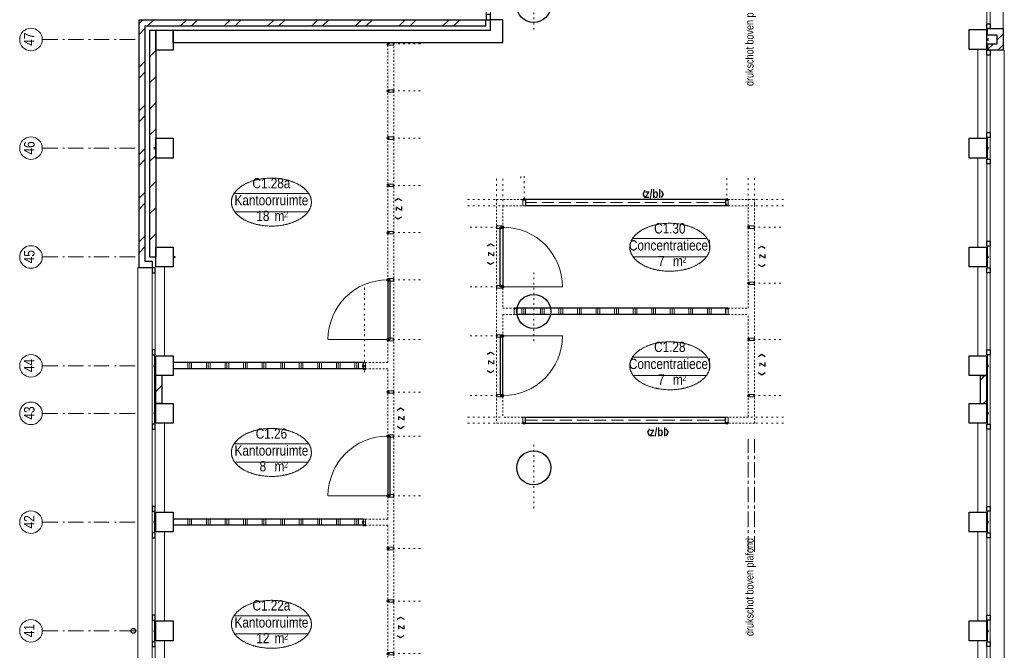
# Model space of a CAD drawing. Header units: millimetres. Extents: x 293454 to 524618, y 211738 to 307297.
# Tile 56 of 152: x 443206 to 459128, y 277709 to 287914. Entities that reach past the tile are written whole.
import ezdxf
from ezdxf.enums import TextEntityAlignment as Align

# ---------------------------------------------------------------- set-up
doc = ezdxf.new("R2010")
doc.units = ezdxf.units.MM
doc.header["$LTSCALE"] = 400
doc.header["$PDMODE"] = 3
doc.header["$PDSIZE"] = 15
for name, pattern in [('STYLE_02', [0.694427, 0.486069, -0.208359]), ('STYLE_05', [0.208282, 0.069427, -0.138855]), ('STYLE_06', [1.041641, 0.625, -0.208282, 0.069427, -0.138931]), ('STYLE_19', [1, 0.625, -0.125, 0.125, -0.125]), ('STYLE_21', [0.138889, 0.069444, -0.069444])]:
    doc.linetypes.add(name, pattern=pattern)
for name, color, linetype, lineweight in [('Binnenkozijnen', 140, 'Continuous', 15), ('Buitenkozijnen', 140, 'Continuous', 15), ('Interieur-deur', 43, 'Continuous', 9), ('Interieur-scheidingswand-horizontaal', 5, 'Continuous', 25), ('Interieur-systeemwand glas', 140, 'STYLE_21', 15), ('Kozijnmerken', 43, 'Continuous', 9), ('Lijn-stramien', 5, 'STYLE_06', 9), ('mat-baksteen', 5, 'Continuous', 25), ('mat-beton (ihwg)', 5, 'Continuous', 25), ('mat-kalkzandsteen', 5, 'Continuous', 25), ('None', 7, 'Continuous', 9), ('Ruimtenummers', 5, 'Continuous', 25), ('Tekst', 140, 'Continuous', 15), ('~None', 5, 'Continuous', 9)]:
    doc.layers.add(name, color=color, linetype=linetype, lineweight=lineweight)
doc.styles.add('Abadi MT Condensed Light', font='txt', dxfattribs={"height": 176.388889})
doc.styles.add('Arial Narrow', font='ARIALN.TTF', dxfattribs={"height": 222.25})
doc.styles.add('Arial Narrow (bold)', font='ARIALNB.TTF', dxfattribs={"height": 172.861111})
doc.styles.get("Standard").update_dxf_attribs({"font": 'arial.ttf'})

# ---------------------------------------------------------------- blocks, each defined once
blk = doc.blocks.new('*X226')
at = {"layer": 'None', "lineweight": 9}
for p, q in [((-15900, 24690), (-15900, 24790)), ((-15870, 24690), (-15870, 24790)), ((-15840, 24690), (-15840, 24790)), ((-15600, 24690), (-15600, 24790)), ((-15570, 24690), (-15570, 24790)), ((-15540, 24690), (-15540, 24790)), ((-15300, 24690), (-15300, 24790)), ((-15270, 24690), (-15270, 24790)), ((-15240, 24690), (-15240, 24790)), ((-15000, 24690), (-15000, 24790)), ((-14970, 24690), (-14970, 24790)), ((-14940, 24690), (-14940, 24790)), ((-14700, 24690), (-14700, 24790)), ((-14670, 24690), (-14670, 24790)), ((-14640, 24690), (-14640, 24790)), ((-14400, 24690), (-14400, 24790)), ((-14370, 24690), (-14370, 24790)), ((-14340, 24690), (-14340, 24790)), ((-14100, 24690), (-14100, 24790)), ((-14070, 24690), (-14070, 24790)), ((-14040, 24690), (-14040, 24790)), ((-13800, 24690), (-13800, 24790)), ((-13770, 24690), (-13770, 24790)), ((-13740, 24690), (-13740, 24790)), ((-13500, 24690), (-13500, 24790)), ((-13470, 24690), (-13470, 24790)), ((-13440, 24690), (-13440, 24790)), ((-13200, 24690), (-13200, 24790)), ((-13170, 24690), (-13170, 24790)), ((-13140, 24690), (-13140, 24790))]:
    blk.add_line(p, q, dxfattribs=at)
blk = doc.blocks.new('*X229')
at = {"layer": 'None', "lineweight": 9}
for p, q in [((-15900, 27220), (-15900, 27320)), ((-15870, 27220), (-15870, 27320)), ((-15840, 27220), (-15840, 27320)), ((-15600, 27220), (-15600, 27320)), ((-15570, 27220), (-15570, 27320)), ((-15540, 27220), (-15540, 27320)), ((-15300, 27220), (-15300, 27320)), ((-15270, 27220), (-15270, 27320)), ((-15240, 27220), (-15240, 27320)), ((-15000, 27220), (-15000, 27320)), ((-14970, 27220), (-14970, 27320)), ((-14940, 27220), (-14940, 27320)), ((-14700, 27220), (-14700, 27320)), ((-14670, 27220), (-14670, 27320)), ((-14640, 27220), (-14640, 27320)), ((-14400, 27220), (-14400, 27320)), ((-14370, 27220), (-14370, 27320)), ((-14340, 27220), (-14340, 27320)), ((-14100, 27220), (-14100, 27320)), ((-14070, 27220), (-14070, 27320)), ((-14040, 27220), (-14040, 27320)), ((-13800, 27220), (-13800, 27320)), ((-13770, 27220), (-13770, 27320)), ((-13740, 27220), (-13740, 27320)), ((-13500, 27220), (-13500, 27320)), ((-13470, 27220), (-13470, 27320)), ((-13440, 27220), (-13440, 27320)), ((-13200, 27220), (-13200, 27320)), ((-13170, 27220), (-13170, 27320)), ((-13140, 27220), (-13140, 27320))]:
    blk.add_line(p, q, dxfattribs=at)
blk = doc.blocks.new('Kolom O 550')
at = {"layer": 'mat-beton (ihwg)', "lineweight": 25}
blk.add_circle((0, 0), 275, dxfattribs=at)
blk = doc.blocks.new('*X857')
at = {"layer": 'None', "lineweight": 9}
for p, q in [((-2819, 32536), (-2719, 32636)), ((-2761, 32418), (-2719, 32460))]:
    blk.add_line(p, q, dxfattribs=at)
blk = doc.blocks.new('*X858')
at = {"layer": 'None', "lineweight": 9}
for p, q in [((-2969, 32386), (-2880, 32475)), ((-2804, 32375), (-2761, 32418))]:
    blk.add_line(p, q, dxfattribs=at)
blk = doc.blocks.new('*X859')
at = {"layer": 'None', "lineweight": 9}
for p, q in [((-3089, 27034), (-3013, 27110)), ((-3038, 26660), (-2989, 26710))]:
    blk.add_line(p, q, dxfattribs=at)
blk = doc.blocks.new('*X860')
at = {"layer": 'None', "lineweight": 9}
for p, q in [((-16658, 32839), (-16627, 32870)), ((-16551, 32770), (-16451, 32870)), ((-16020, 32770), (-15920, 32870)), ((-15844, 32770), (-15744, 32870)), ((-15313, 32770), (-15213, 32870)), ((-15137, 32770), (-15037, 32870)), ((-14606, 32770), (-14506, 32870)), ((-14430, 32770), (-14330, 32870)), ((-13899, 32770), (-13799, 32870)), ((-13723, 32770), (-13623, 32870)), ((-13192, 32770), (-13092, 32870)), ((-13016, 32770), (-12916, 32870)), ((-12485, 32770), (-12385, 32870)), ((-12308, 32770), (-12208, 32870)), ((-11778, 32770), (-11678, 32870)), ((-11601, 32770), (-11501, 32870))]:
    blk.add_line(p, q, dxfattribs=at)
blk = doc.blocks.new('Gevelpui best 1410 (2D)')
at = {"layer": 'Buitenkozijnen', "lineweight": 15}
for p, q in [((-260, 0), (-260, -1410)), ((-260, 0), (-210, 0)), ((-210, 0), (-210, -1410)), ((-260, -1410), (-210, -1410))]:
    blk.add_line(p, q, dxfattribs=at)
at = {"layer": 'Buitenkozijnen', "color": 92, "lineweight": 25}
for points in [[(-260, 0), (-210, 0), (-210, -80), (-260, -80)], [(-260, -1330), (-210, -1330), (-210, -1410), (-260, -1410)]]:
    blk.add_lwpolyline(points, close=True, dxfattribs=at)
at = {"layer": 'None', "color": 43, "linetype": 'Continuous', "lineweight": 9}
blk.add_line((-410, 15), (-410, -1425), dxfattribs=at)
blk = doc.blocks.new('*X892')
at = {"layer": 'None', "lineweight": 9}
blk.add_line((-16419, 26856), (-16319, 26956), dxfattribs=at)
blk = doc.blocks.new('*U163')
at = {"layer": 'Buitenkozijnen', "lineweight": 15}
for p, q in [((-10, 0), (-10, -1960)), ((-10, 0), (40, 0)), ((40, 0), (40, -1960)), ((-10, -1960), (40, -1960))]:
    blk.add_line(p, q, dxfattribs=at)
blk = doc.blocks.new('Gevelpui best 1960')
at = {"layer": 'Buitenkozijnen', "color": 43, "lineweight": 9}
blk.add_line((250, 0), (250, -1960), dxfattribs=at)
at = {"layer": 'Buitenkozijnen', "color": 92, "lineweight": 25}
for points in [[(-10, 0), (40, 0), (40, -80), (-10, -80)], [(-10, -1880), (40, -1880), (40, -1960), (-10, -1960)]]:
    blk.add_lwpolyline(points, close=True, dxfattribs=at)
at = {"layer": 'Buitenkozijnen'}
blk.add_blockref('*U163', (0, 0), dxfattribs=at)
blk = doc.blocks.new('*X925')
at = {"layer": 'None', "lineweight": 9}
for p, q in [((-16689, 32809), (-16658, 32839)), ((-16689, 32632), (-16589, 32732)), ((-16689, 32101), (-16589, 32201)), ((-16689, 31925), (-16589, 32025)), ((-16689, 31394), (-16589, 31494)), ((-16689, 31218), (-16589, 31318)), ((-16689, 30687), (-16589, 30787)), ((-16689, 30511), (-16589, 30611)), ((-16689, 29980), (-16589, 30080)), ((-16689, 29804), (-16589, 29904)), ((-16689, 29273), (-16589, 29373)), ((-16689, 29097), (-16589, 29197))]:
    blk.add_line(p, q, dxfattribs=at)
blk = doc.blocks.new('*X926')
at = {"layer": 'None', "lineweight": 9}
for p, q in [((-16519, 32696), (-16515, 32700)), ((-16519, 32271), (-16419, 32371)), ((-16519, 31847), (-16419, 31947)), ((-16519, 31423), (-16419, 31523)), ((-16519, 30999), (-16419, 31099)), ((-16519, 30574), (-16419, 30674)), ((-16519, 30150), (-16419, 30250)), ((-16519, 29726), (-16419, 29826)), ((-16519, 29302), (-16419, 29402))]:
    blk.add_line(p, q, dxfattribs=at)
blk = doc.blocks.new('*U927')
at = {"layer": 'Buitenkozijnen', "lineweight": 15}
for p, q in [((-11079, 34700), (-11009, 34700)), ((-11079, 32870), (-11079, 34700)), ((-11009, 32870), (-11009, 34700)), ((-11079, 32870), (-11009, 32870))]:
    blk.add_line(p, q, dxfattribs=at)
blk = doc.blocks.new('*U928')
at = {"layer": 'Buitenkozijnen', "color": 92, "lineweight": 25}
for points in [[(-11009, 34700), (-11079, 34700), (-11079, 34617), (-11009, 34617)], [(-11009, 32953), (-11079, 32953), (-11079, 32870), (-11009, 32870)]]:
    blk.add_lwpolyline(points, close=True, dxfattribs=at)
at = {"layer": 'Buitenkozijnen'}
blk.add_blockref('*U927', (0, 0), dxfattribs=at)
blk = doc.blocks.new('HWA')
at = {"layer": 'None', "color": 92, "linetype": 'Continuous', "lineweight": 25}
blk.add_circle((0, -74), 40, dxfattribs=at)
blk = doc.blocks.new('Kolom 280x320')
at = {"layer": 'mat-beton (ihwg)', "lineweight": 25}
blk.add_lwpolyline([(-300, 160), (-20, 160), (-20, -160), (-300, -160)], close=True, dxfattribs=at)
at = {"layer": 'None', "color": 92, "linetype": 'Continuous', "lineweight": 5}
blk.add_point((0, 0), dxfattribs=at)
blk = doc.blocks.new('Ruimtenummer UV 50')
at = {"layer": 'Ruimtenummers', "color": 8, "lineweight": 5}
for p, q in [((602, 157), (-602, 157)), ((595, -137), (-595, -137))]:
    blk.add_line(p, q, dxfattribs=at)
blk.add_open_spline([(-323, 354), (-173, 406), (173, 406), (323, 354), (473, 302), (560, 212), (647, 122), (647, 18), (647, -86), (560, -176), (473, -266), (323, -318), (173, -370), (-173, -370), (-323, -318), (-474, -266), (-560, -176), (-647, -86), (-647, 18), (-647, 122), (-560, 212), (-474, 302), (-323, 354)], degree=2, knots=[0, 0, 0, 0.09962, 0.19924, 0.19924, 0.283607, 0.283607, 0.349619, 0.349619, 0.415638, 0.415638, 0.5, 0.5, 0.59962, 0.69924, 0.69924, 0.783607, 0.783607, 0.849619, 0.849619, 0.915638, 0.915638, 1, 1, 1], dxfattribs=at)
at = {"layer": 'Ruimtenummers', "attachment_point": 2, "style": 'Arial Narrow'}
for s, insert, char_height in [(' 2', (220, -133), 96.8), (' m', (104, -122), 165.9)]:
    blk.add_mtext(s, dxfattribs=dict(at, insert=insert, char_height=char_height))
at = {"layer": 'Ruimtenummers', "style": 'Arial Narrow'}
for tag, p in [('Nummer', (0, 407)), ('Naam', (0, 132)), ('Oppervlak', (-138, -122))]:
    blk.add_attdef(tag, text='', height=166, dxfattribs=at).set_placement(p, align=Align.TOP_CENTER)
blk = doc.blocks.new('Kozijnmerk 50')
at = {"layer": 'Kozijnmerken', "color": 92, "linetype": 'Continuous', "lineweight": 25}
for points in [[(-132, 51), (-165, -6), (-132, -62)], [(132, 51), (165, -6), (132, -62)]]:
    blk.add_lwpolyline(points, dxfattribs=at)
at = {"layer": 'None', "color": 43, "style": 'Arial Narrow (bold)'}
blk.add_attdef('merk', text='', height=138, dxfattribs=at).set_placement((0, 0), align=Align.MIDDLE_CENTER)
blk = doc.blocks.new('*U1501')
at = {"layer": 'Interieur-systeemwand glas', "lineweight": 15}
for p, q in [((-10909, 29960), (-10909, 26340)), ((-10809, 29860), (-10809, 28200)), ((-10809, 28100), (-10809, 26440))]:
    blk.add_line(p, q, dxfattribs=at)
blk = doc.blocks.new('*U1502')
at = {"layer": 'Interieur-scheidingswand-horizontaal', "lineweight": 25}
for p, q in [((-10442, 29960), (-10442, 29860)), ((-7206, 29960), (-10442, 29960)), ((-7206, 29960), (-7206, 29860)), ((-7206, 29860), (-10442, 29860))]:
    blk.add_line(p, q, dxfattribs=at)
at = {"layer": 'Interieur-scheidingswand-horizontaal', "linetype": 'STYLE_02', "lineweight": 9}
blk.add_line((-7206, 29910), (-10442, 29910), dxfattribs=at)
blk = doc.blocks.new('*X1503')
at = {"layer": 'None', "lineweight": 9}
for p, q in [((-10500, 28100), (-10500, 28200)), ((-10470, 28100), (-10470, 28200)), ((-10440, 28100), (-10440, 28200)), ((-10200, 28100), (-10200, 28200)), ((-10170, 28100), (-10170, 28200)), ((-10140, 28100), (-10140, 28200)), ((-9900, 28100), (-9900, 28200)), ((-9870, 28100), (-9870, 28200)), ((-9840, 28100), (-9840, 28200)), ((-9600, 28100), (-9600, 28200)), ((-9570, 28100), (-9570, 28200)), ((-9540, 28100), (-9540, 28200)), ((-9300, 28100), (-9300, 28200)), ((-9270, 28100), (-9270, 28200)), ((-9240, 28100), (-9240, 28200)), ((-9000, 28100), (-9000, 28200)), ((-8970, 28100), (-8970, 28200)), ((-8940, 28100), (-8940, 28200)), ((-8700, 28100), (-8700, 28200)), ((-8670, 28100), (-8670, 28200)), ((-8640, 28100), (-8640, 28200)), ((-8400, 28100), (-8400, 28200)), ((-8370, 28100), (-8370, 28200)), ((-8340, 28100), (-8340, 28200)), ((-8100, 28100), (-8100, 28200)), ((-8070, 28100), (-8070, 28200)), ((-8040, 28100), (-8040, 28200)), ((-7800, 28100), (-7800, 28200)), ((-7770, 28100), (-7770, 28200)), ((-7740, 28100), (-7740, 28200)), ((-7500, 28100), (-7500, 28200)), ((-7470, 28100), (-7470, 28200)), ((-7440, 28100), (-7440, 28200))]:
    blk.add_line(p, q, dxfattribs=at)
blk = doc.blocks.new('*U1504')
at = {"layer": 'Interieur-scheidingswand-horizontaal', "lineweight": 25}
for p, q in [((-10584, 28200), (-10584, 28100)), ((-7206, 28200), (-10584, 28200)), ((-7206, 28200), (-7206, 28100)), ((-7206, 28100), (-10584, 28100))]:
    blk.add_line(p, q, dxfattribs=at)
at = {"layer": 'Interieur-scheidingswand-horizontaal'}
blk.add_blockref('*X1503', (0, 0), dxfattribs=at)
blk = doc.blocks.new('*U1505')
at = {"layer": 'Interieur-systeemwand glas', "lineweight": 15}
for p, q in [((-10909, 29960), (-10482, 29960)), ((-10809, 29860), (-10482, 29860))]:
    blk.add_line(p, q, dxfattribs=at)
blk = doc.blocks.new('*U1506')
at = {"layer": 'Interieur-systeemwand glas', "lineweight": 15}
for p, q in [((-10809, 28200), (-10559, 28200)), ((-10809, 28100), (-10559, 28100))]:
    blk.add_line(p, q, dxfattribs=at)
blk = doc.blocks.new('*U1507')
at = {"layer": 'Interieur-deur', "color": 140, "linetype": 'Continuous', "lineweight": 15}
blk.add_line((-9845, 27753), (-10809, 27753), dxfattribs=at)
at = {"layer": 'Interieur-deur', "color": 92, "linetype": 'Continuous', "lineweight": 25}
blk.add_lwpolyline([(-10809, 26787), (-10809, 27753), (-10849, 27753), (-10849, 26787)], close=True, dxfattribs=at)
at = {"layer": 'Interieur-deur', "color": 140, "linetype": 'Continuous', "lineweight": 15}
blk.add_arc((-10809, 27753), 966, 270, 0, dxfattribs=at)
at = {"layer": 'Interieur-systeemwand glas', "color": 43, "linetype": 'Continuous', "lineweight": 9}
for points in [[(-10809, 27733), (-10809, 27773), (-10909, 27773), (-10909, 27733)], [(-10809, 26767), (-10809, 26807), (-10909, 26807), (-10909, 26767)]]:
    blk.add_lwpolyline(points, close=True, dxfattribs=at)
at = {"layer": 'Lijn-stramien', "color": 8, "linetype": 'STYLE_05', "lineweight": 5}
for p, q in [((-10809, 27753), (-11385, 27753)), ((-10809, 26787), (-11385, 26787))]:
    blk.add_line(p, q, dxfattribs=at)
at = {"layer": 'None', "linetype": 'Continuous', "lineweight": 5}
for p in [(-10809, 27753), (-10809, 26787)]:
    blk.add_point(p, dxfattribs=at)
blk = doc.blocks.new('*U1508')
at = {"layer": 'Interieur-systeemwand glas', "lineweight": 15}
for p, q in [((-10482, 26440), (-10809, 26440)), ((-10482, 26340), (-10909, 26340))]:
    blk.add_line(p, q, dxfattribs=at)
blk = doc.blocks.new('*U1509')
at = {"layer": 'Interieur-deur', "color": 140, "linetype": 'Continuous', "lineweight": 15}
blk.add_line((-9845, 28547), (-10809, 28547), dxfattribs=at)
at = {"layer": 'Interieur-deur', "color": 92, "linetype": 'Continuous', "lineweight": 25}
blk.add_lwpolyline([(-10809, 29513), (-10809, 28547), (-10849, 28547), (-10849, 29513)], close=True, dxfattribs=at)
at = {"layer": 'Interieur-deur', "color": 140, "linetype": 'Continuous', "lineweight": 15}
blk.add_arc((-10809, 28547), 966, 0, 90, dxfattribs=at)
at = {"layer": 'Interieur-systeemwand glas', "color": 43, "linetype": 'Continuous', "lineweight": 9}
for points in [[(-10809, 29533), (-10809, 29493), (-10909, 29493), (-10909, 29533)], [(-10809, 28567), (-10809, 28527), (-10909, 28527), (-10909, 28567)]]:
    blk.add_lwpolyline(points, close=True, dxfattribs=at)
at = {"layer": 'Lijn-stramien', "color": 8, "linetype": 'STYLE_05', "lineweight": 5}
for p, q in [((-10809, 29513), (-11385, 29513)), ((-10809, 28547), (-11385, 28547))]:
    blk.add_line(p, q, dxfattribs=at)
at = {"layer": 'None', "linetype": 'Continuous', "lineweight": 5}
for p in [(-10809, 29513), (-10809, 28547)]:
    blk.add_point(p, dxfattribs=at)
blk = doc.blocks.new('*U1510')
at = {"layer": 'Interieur-systeemwand glas', "color": 43, "linetype": 'Continuous', "lineweight": 9}
blk.add_lwpolyline([(-10584, 28200), (-10584, 28100), (-10624, 28100), (-10624, 28200)], close=True, dxfattribs=at)
at = {"layer": 'Interieur-systeemwand glas', "color": 43, "linetype": 'Continuous', "lineweight": 15}
blk.add_point((-10604, 28200), dxfattribs=at)
blk = doc.blocks.new('*U1521')
at = {"layer": 'Interieur-scheidingswand-horizontaal', "lineweight": 25}
for p, q in [((-10442, 26440), (-7206, 26440)), ((-10442, 26340), (-10442, 26440)), ((-7206, 26340), (-7206, 26440)), ((-10442, 26340), (-7206, 26340))]:
    blk.add_line(p, q, dxfattribs=at)
at = {"layer": 'Interieur-scheidingswand-horizontaal', "linetype": 'STYLE_02', "lineweight": 9}
blk.add_line((-10442, 26390), (-7206, 26390), dxfattribs=at)
blk = doc.blocks.new('*U1522')
at = {"layer": 'Interieur-systeemwand glas', "lineweight": 15}
for p, q in [((-6739, 26340), (-6739, 29960)), ((-6839, 28200), (-6839, 29860)), ((-6839, 26440), (-6839, 28100))]:
    blk.add_line(p, q, dxfattribs=at)
blk = doc.blocks.new('*U1523')
at = {"layer": 'Interieur-systeemwand glas', "lineweight": 15}
for p, q in [((-7166, 29960), (-6739, 29960)), ((-7166, 29860), (-6839, 29860))]:
    blk.add_line(p, q, dxfattribs=at)
blk = doc.blocks.new('*U1524')
at = {"layer": 'Interieur-systeemwand glas', "lineweight": 15}
for p, q in [((-7166, 28200), (-6839, 28200)), ((-7166, 28100), (-6839, 28100))]:
    blk.add_line(p, q, dxfattribs=at)
blk = doc.blocks.new('*U1525')
at = {"layer": 'Interieur-systeemwand glas', "lineweight": 15}
for p, q in [((-6839, 26440), (-7166, 26440)), ((-6739, 26340), (-7166, 26340))]:
    blk.add_line(p, q, dxfattribs=at)
blk = doc.blocks.new('*U1534')
at = {"layer": 'Interieur-systeemwand glas', "color": 43, "linetype": 'Continuous', "lineweight": 9}
blk.add_lwpolyline([(-6839, 29533), (-6839, 29493), (-6739, 29493), (-6739, 29533)], close=True, dxfattribs=at)
at = {"layer": 'None', "linetype": 'Continuous', "lineweight": 5}
blk.add_point((-6839, 29513), dxfattribs=at)
blk = doc.blocks.new('*U1535')
at = {"layer": 'Interieur-systeemwand glas', "color": 43, "linetype": 'Continuous', "lineweight": 9}
blk.add_lwpolyline([(-6839, 28624), (-6839, 28584), (-6739, 28584), (-6739, 28624)], close=True, dxfattribs=at)
at = {"layer": 'None', "linetype": 'Continuous', "lineweight": 5}
blk.add_point((-6839, 28604), dxfattribs=at)
blk = doc.blocks.new('*U1536')
at = {"layer": 'Interieur-systeemwand glas', "color": 43, "linetype": 'Continuous', "lineweight": 9}
blk.add_lwpolyline([(-6839, 27676), (-6839, 27716), (-6739, 27716), (-6739, 27676)], close=True, dxfattribs=at)
at = {"layer": 'None', "linetype": 'Continuous', "lineweight": 5}
blk.add_point((-6839, 27696), dxfattribs=at)
blk = doc.blocks.new('*U1537')
at = {"layer": 'Interieur-systeemwand glas', "color": 43, "linetype": 'Continuous', "lineweight": 9}
blk.add_lwpolyline([(-6839, 26767), (-6839, 26807), (-6739, 26807), (-6739, 26767)], close=True, dxfattribs=at)
at = {"layer": 'None', "linetype": 'Continuous', "lineweight": 5}
blk.add_point((-6839, 26787), dxfattribs=at)
blk = doc.blocks.new('*U1538')
at = {"layer": 'Interieur-systeemwand glas', "color": 43, "linetype": 'Continuous', "lineweight": 9}
blk.add_lwpolyline([(-7206, 29960), (-7206, 29860), (-7166, 29860), (-7166, 29960)], close=True, dxfattribs=at)
at = {"layer": 'Interieur-systeemwand glas', "color": 43, "linetype": 'Continuous', "lineweight": 15}
blk.add_point((-7186, 29960), dxfattribs=at)
blk = doc.blocks.new('*U1539')
at = {"layer": 'Interieur-systeemwand glas', "color": 43, "linetype": 'Continuous', "lineweight": 9}
blk.add_lwpolyline([(-7206, 28200), (-7206, 28100), (-7166, 28100), (-7166, 28200)], close=True, dxfattribs=at)
at = {"layer": 'Interieur-systeemwand glas', "color": 43, "linetype": 'Continuous', "lineweight": 15}
blk.add_point((-7186, 28200), dxfattribs=at)
blk = doc.blocks.new('*U1540')
at = {"layer": 'Interieur-systeemwand glas', "color": 43, "linetype": 'Continuous', "lineweight": 9}
blk.add_lwpolyline([(-7206, 26340), (-7206, 26440), (-7166, 26440), (-7166, 26340)], close=True, dxfattribs=at)
at = {"layer": 'Interieur-systeemwand glas', "color": 43, "linetype": 'Continuous', "lineweight": 15}
blk.add_point((-7186, 26340), dxfattribs=at)
blk = doc.blocks.new('*U1559')
at = {"layer": 'Interieur-systeemwand glas', "color": 43, "linetype": 'Continuous', "lineweight": 9}
for points in [[(-10442, 29960), (-10442, 29860), (-10482, 29860), (-10482, 29960)], [(-10442, 26340), (-10442, 26440), (-10482, 26440), (-10482, 26340)]]:
    blk.add_lwpolyline(points, close=True, dxfattribs=at)
at = {"layer": 'Interieur-systeemwand glas', "color": 43, "linetype": 'Continuous', "lineweight": 15}
for p in [(-10462, 29960), (-10462, 26340)]:
    blk.add_point(p, dxfattribs=at)
at = {"layer": 'Lijn-stramien', "color": 8, "linetype": 'STYLE_05', "lineweight": 5}
for p, q in [((-10909, 30293), (-10909, 29955)), ((-10809, 30293), (-10809, 29855)), ((-10462, 30338), (-10462, 29960)), ((-7186, 29860), (-7186, 30333)), ((-6839, 29860), (-6839, 30333)), ((-6739, 29860), (-6739, 30333)), ((-11377, 29960), (-10909, 29960)), ((-6271, 29960), (-6739, 29960)), ((-11377, 29860), (-10809, 29860)), ((-6271, 29860), (-6839, 29860)), ((-6839, 29513), (-6263, 29513)), ((-6839, 28604), (-6263, 28604)), ((-6839, 27696), (-6263, 27696)), ((-6839, 26787), (-6263, 26787)), ((-11377, 26440), (-10809, 26440)), ((-6271, 26440), (-6839, 26440)), ((-11377, 26340), (-10909, 26340)), ((-6271, 26340), (-6739, 26340))]:
    blk.add_line(p, q, dxfattribs=at)
at = {"layer": 'Interieur-scheidingswand-horizontaal'}
for name in ['*U1502', '*U1504', '*U1521']:
    blk.add_blockref(name, (0, 0), dxfattribs=at)
at = {"layer": 'Interieur-systeemwand glas'}
for name in ['*U1501', '*U1505', '*U1523', '*U1522', '*U1506', '*U1524', '*U1508', '*U1525']:
    blk.add_blockref(name, (0, 0), dxfattribs=at)
at = {"layer": 'Interieur-systeemwand glas', "color": 7}
for name in ['*U1509', '*U1507']:
    blk.add_blockref(name, (0, 0), dxfattribs=at)
at = {"layer": 'None', "color": 7}
for name in ['*U1538', '*U1534', '*U1535', '*U1510', '*U1539', '*U1536', '*U1537', '*U1540']:
    blk.add_blockref(name, (0, 0), dxfattribs=at)
blk = doc.blocks.new('*U1564')
at = {"layer": 'Binnenkozijnen', "color": 7}
blk.add_blockref('*U1559', (0, 0), dxfattribs=at)
blk = doc.blocks.new('*U1570')
at = {"layer": '~None', "color": 140, "linetype": 'STYLE_19', "lineweight": 15}
for p, q in [((-6839, 24260), (-6839, 26080)), ((-6739, 24260), (-6739, 26080))]:
    blk.add_line(p, q, dxfattribs=at)
blk = doc.blocks.new('*U1571')
at = {"layer": 'None', "color": 7}
blk.add_blockref('*U1570', (0, 0), dxfattribs=at)
at = {"layer": 'Tekst', "color": 43, "insert": (-6882, 22897), "char_height": 127, "attachment_point": 1, "rotation": 90, "style": 'Abadi MT Condensed Light'}
blk.add_mtext('drukschot boven plafond', dxfattribs=at)
blk = doc.blocks.new('*U1584')
at = {"layer": '~None', "color": 140, "linetype": 'STYLE_19', "lineweight": 15}
for p, q in [((-6739, 34800), (-8499, 34800)), ((-6739, 33160), (-6739, 34800)), ((-6839, 34700), (-8499, 34700)), ((-6839, 33160), (-6839, 34700))]:
    blk.add_line(p, q, dxfattribs=at)
at = {"layer": 'Tekst', "color": 43, "insert": (-6882, 31797), "char_height": 127, "attachment_point": 1, "rotation": 90, "style": 'Abadi MT Condensed Light'}
blk.add_mtext('drukschot boven plafond', dxfattribs=at)
blk = doc.blocks.new('*U1606')
at = {"layer": 'Interieur-systeemwand glas', "lineweight": 15}
for p, q in [((-13028, 24790), (-12669, 24790)), ((-13028, 24690), (-12669, 24690))]:
    blk.add_line(p, q, dxfattribs=at)
blk = doc.blocks.new('*U1608')
at = {"layer": 'Kozijnmerken', "color": 92, "linetype": 'Continuous', "lineweight": 25}
for points in [[(-12517, 23169), (-12460, 23202), (-12404, 23169)], [(-12517, 22905), (-12460, 22872), (-12404, 22905)]]:
    blk.add_lwpolyline(points, dxfattribs=at)
at = {"layer": 'Kozijnmerken', "color": 0, "flags": 1}
blk.add_attdef('merk', (-12566, 22864), '', height=4.23, dxfattribs=at)
at = {"layer": 'None', "color": 43, "insert": (-12466, 23037), "char_height": 138, "attachment_point": 5, "rotation": 90, "style": 'Arial Narrow (bold)'}
blk.add_mtext('z', dxfattribs=at)
blk = doc.blocks.new('*U1609')
at = {"layer": 'Kozijnmerken', "color": 92, "linetype": 'Continuous', "lineweight": 25}
for points in [[(-12517, 26554), (-12460, 26587), (-12404, 26554)], [(-12517, 26290), (-12460, 26257), (-12404, 26290)]]:
    blk.add_lwpolyline(points, dxfattribs=at)
at = {"layer": 'Kozijnmerken', "color": 0, "flags": 1}
blk.add_attdef('merk', (-12566, 26249), '', height=4.23, dxfattribs=at)
at = {"layer": 'None', "color": 43, "insert": (-12466, 26422), "char_height": 138, "attachment_point": 5, "rotation": 90, "style": 'Arial Narrow (bold)'}
blk.add_mtext('z', dxfattribs=at)
blk = doc.blocks.new('*U1610')
at = {"layer": 'Kozijnmerken', "color": 92, "linetype": 'Continuous', "lineweight": 25}
for points in [[(-12555, 29944), (-12498, 29977), (-12442, 29944)], [(-12555, 29680), (-12498, 29647), (-12442, 29680)]]:
    blk.add_lwpolyline(points, dxfattribs=at)
at = {"layer": 'Kozijnmerken', "color": 0, "flags": 1}
blk.add_attdef('merk', (-12604, 29640), '', height=4.23, dxfattribs=at)
at = {"layer": 'None', "color": 43, "insert": (-12504, 29812), "char_height": 138, "attachment_point": 5, "rotation": 90, "style": 'Arial Narrow (bold)'}
blk.add_mtext('z', dxfattribs=at)
blk = doc.blocks.new('*U1625')
at = {"layer": 'Interieur-systeemwand glas', "color": 43, "linetype": 'Continuous', "lineweight": 9}
for points in [[(-12669, 25185), (-12569, 25185), (-12569, 25145), (-12669, 25145)], [(-13066, 24690), (-13066, 24790), (-13026, 24790), (-13026, 24690)], [(-12669, 24334), (-12569, 24334), (-12569, 24294), (-12669, 24294)]]:
    blk.add_lwpolyline(points, close=True, dxfattribs=at)
at = {"layer": 'Interieur-systeemwand glas', "color": 43, "linetype": 'Continuous', "lineweight": 15}
for p in [(-12669, 25165), (-12669, 25165), (-13046, 24690), (-12669, 24314)]:
    blk.add_point(p, dxfattribs=at)
at = {"layer": 'Lijn-stramien', "color": 8, "linetype": 'STYLE_05', "lineweight": 5}
for p, q in [((-12669, 25165), (-12093, 25165)), ((-12669, 25165), (-12093, 25165)), ((-12669, 24314), (-12093, 24314))]:
    blk.add_line(p, q, dxfattribs=at)
at = {"layer": 'None', "linetype": 'Continuous', "lineweight": 5}
blk.add_point((-13066, 24740), dxfattribs=at)
blk = doc.blocks.new('*U1628')
at = {"layer": 'Interieur-systeemwand glas', "color": 43, "linetype": 'Continuous', "lineweight": 9}
blk.add_lwpolyline([(-12669, 23483), (-12569, 23483), (-12569, 23443), (-12669, 23443)], close=True, dxfattribs=at)
at = {"layer": 'Interieur-systeemwand glas', "color": 43, "linetype": 'Continuous', "lineweight": 15}
for p in [(-12669, 24314), (-12669, 23463)]:
    blk.add_point(p, dxfattribs=at)
at = {"layer": 'Lijn-stramien', "color": 8, "linetype": 'STYLE_05', "lineweight": 5}
for p, q in [((-12669, 24314), (-12093, 24314)), ((-12669, 23463), (-12093, 23463))]:
    blk.add_line(p, q, dxfattribs=at)
blk = doc.blocks.new('*U1630')
at = {"layer": 'Interieur-systeemwand glas', "color": 43, "linetype": 'Continuous', "lineweight": 9}
blk.add_lwpolyline([(-12669, 22632), (-12569, 22632), (-12569, 22592), (-12669, 22592)], close=True, dxfattribs=at)
at = {"layer": 'Interieur-systeemwand glas', "color": 43, "linetype": 'Continuous', "lineweight": 15}
for p in [(-12669, 23463), (-12669, 22612)]:
    blk.add_point(p, dxfattribs=at)
at = {"layer": 'Lijn-stramien', "color": 8, "linetype": 'STYLE_05', "lineweight": 5}
for p, q in [((-12669, 23463), (-12093, 23463)), ((-12669, 22612), (-12093, 22612))]:
    blk.add_line(p, q, dxfattribs=at)
blk = doc.blocks.new('*U1631')
at = {"layer": 'Interieur-deur', "color": 140, "linetype": 'Continuous', "lineweight": 15}
blk.add_line((-13633, 25166), (-12669, 25166), dxfattribs=at)
at = {"layer": 'Interieur-deur', "color": 92, "linetype": 'Continuous', "lineweight": 25}
blk.add_lwpolyline([(-12669, 26132), (-12669, 25166), (-12629, 25166), (-12629, 26132)], close=True, dxfattribs=at)
at = {"layer": 'Interieur-deur', "color": 140, "linetype": 'Continuous', "lineweight": 15}
blk.add_arc((-12669, 25166), 966, 90, 180, dxfattribs=at)
at = {"layer": 'Interieur-systeemwand glas', "color": 43, "linetype": 'Continuous', "lineweight": 9}
for points in [[(-12669, 26152), (-12669, 26112), (-12569, 26112), (-12569, 26152)], [(-12669, 25186), (-12669, 25146), (-12569, 25146), (-12569, 25186)]]:
    blk.add_lwpolyline(points, close=True, dxfattribs=at)
at = {"layer": 'Lijn-stramien', "color": 8, "linetype": 'STYLE_05', "lineweight": 5}
for p, q in [((-12669, 26132), (-12093, 26132)), ((-12669, 25166), (-12093, 25166))]:
    blk.add_line(p, q, dxfattribs=at)
at = {"layer": 'None', "linetype": 'Continuous', "lineweight": 5}
for p in [(-12669, 26132), (-12669, 25166)]:
    blk.add_point(p, dxfattribs=at)
blk = doc.blocks.new('*U1633')
at = {"layer": 'Interieur-systeemwand glas', "color": 43, "linetype": 'Continuous', "lineweight": 9}
blk.add_lwpolyline([(-12669, 26152), (-12569, 26152), (-12569, 26112), (-12669, 26112)], close=True, dxfattribs=at)
at = {"layer": 'Interieur-systeemwand glas', "color": 43, "linetype": 'Continuous', "lineweight": 15}
for p in [(-12669, 26844), (-12669, 26132)]:
    blk.add_point(p, dxfattribs=at)
at = {"layer": 'Lijn-stramien', "color": 8, "linetype": 'STYLE_05', "lineweight": 5}
for p, q in [((-12669, 26844), (-12093, 26844)), ((-12669, 26132), (-12093, 26132))]:
    blk.add_line(p, q, dxfattribs=at)
blk = doc.blocks.new('*U1634')
at = {"layer": 'Interieur-deur', "color": 140, "linetype": 'Continuous', "lineweight": 15}
blk.add_line((-13633, 27695), (-12669, 27695), dxfattribs=at)
at = {"layer": 'Interieur-deur', "color": 92, "linetype": 'Continuous', "lineweight": 25}
blk.add_lwpolyline([(-12669, 28661), (-12669, 27695), (-12629, 27695), (-12629, 28661)], close=True, dxfattribs=at)
at = {"layer": 'Interieur-deur', "color": 140, "linetype": 'Continuous', "lineweight": 15}
blk.add_arc((-12669, 27695), 966, 90, 180, dxfattribs=at)
at = {"layer": 'Interieur-systeemwand glas', "color": 43, "linetype": 'Continuous', "lineweight": 9}
for points in [[(-12669, 28681), (-12669, 28641), (-12569, 28641), (-12569, 28681)], [(-12669, 27715), (-12669, 27675), (-12569, 27675), (-12569, 27715)]]:
    blk.add_lwpolyline(points, close=True, dxfattribs=at)
at = {"layer": 'Lijn-stramien', "color": 8, "linetype": 'STYLE_05', "lineweight": 5}
for p, q in [((-12669, 28661), (-12093, 28661)), ((-12669, 27695), (-12093, 27695))]:
    blk.add_line(p, q, dxfattribs=at)
at = {"layer": 'None', "linetype": 'Continuous', "lineweight": 5}
for p in [(-12669, 28661), (-12669, 27695)]:
    blk.add_point(p, dxfattribs=at)
blk = doc.blocks.new('*U1636')
at = {"layer": 'Interieur-systeemwand glas', "color": 43, "linetype": 'Continuous', "lineweight": 9}
blk.add_lwpolyline([(-12669, 32500), (-12569, 32500), (-12569, 32460), (-12669, 32460)], close=True, dxfattribs=at)
at = {"layer": 'Interieur-systeemwand glas', "color": 43, "linetype": 'Continuous', "lineweight": 15}
blk.add_point((-12669, 32480), dxfattribs=at)
blk = doc.blocks.new('*U1637')
at = {"layer": 'Interieur-systeemwand glas', "color": 43, "linetype": 'Continuous', "lineweight": 9}
blk.add_lwpolyline([(-12669, 31736), (-12569, 31736), (-12569, 31696), (-12669, 31696)], close=True, dxfattribs=at)
at = {"layer": 'Interieur-systeemwand glas', "color": 43, "linetype": 'Continuous', "lineweight": 15}
blk.add_point((-12669, 31716), dxfattribs=at)
blk = doc.blocks.new('*U1638')
at = {"layer": 'Interieur-systeemwand glas', "color": 43, "linetype": 'Continuous', "lineweight": 9}
blk.add_lwpolyline([(-12669, 30972), (-12569, 30972), (-12569, 30932), (-12669, 30932)], close=True, dxfattribs=at)
at = {"layer": 'Interieur-systeemwand glas', "color": 43, "linetype": 'Continuous', "lineweight": 15}
blk.add_point((-12669, 30952), dxfattribs=at)
blk = doc.blocks.new('*U1639')
at = {"layer": 'Interieur-systeemwand glas', "color": 43, "linetype": 'Continuous', "lineweight": 9}
blk.add_lwpolyline([(-12669, 30208), (-12569, 30208), (-12569, 30168), (-12669, 30168)], close=True, dxfattribs=at)
at = {"layer": 'Interieur-systeemwand glas', "color": 43, "linetype": 'Continuous', "lineweight": 15}
blk.add_point((-12669, 30188), dxfattribs=at)
blk = doc.blocks.new('*U1640')
at = {"layer": 'Interieur-systeemwand glas', "color": 43, "linetype": 'Continuous', "lineweight": 9}
blk.add_lwpolyline([(-12669, 29444), (-12569, 29444), (-12569, 29404), (-12669, 29404)], close=True, dxfattribs=at)
at = {"layer": 'Interieur-systeemwand glas', "color": 43, "linetype": 'Continuous', "lineweight": 15}
blk.add_point((-12669, 29424), dxfattribs=at)
blk = doc.blocks.new('*U1645')
at = {"layer": 'Interieur-systeemwand glas', "color": 43, "linetype": 'Continuous', "lineweight": 9}
blk.add_lwpolyline([(-12669, 28681), (-12569, 28681), (-12569, 28641), (-12669, 28641)], close=True, dxfattribs=at)
at = {"layer": 'Interieur-systeemwand glas', "color": 43, "linetype": 'Continuous', "lineweight": 15}
blk.add_point((-12669, 28661), dxfattribs=at)
at = {"layer": 'Lijn-stramien', "color": 8, "linetype": 'STYLE_05', "lineweight": 5}
for p, q in [((-12669, 32480), (-12093, 32480)), ((-12669, 31716), (-12093, 31716)), ((-12669, 30952), (-12093, 30952)), ((-12669, 30188), (-12093, 30188)), ((-12669, 29424), (-12093, 29424)), ((-12669, 28661), (-12093, 28661))]:
    blk.add_line(p, q, dxfattribs=at)
at = {"layer": 'None', "color": 7}
for name in ['*U1636', '*U1637', '*U1638', '*U1639', '*U1640']:
    blk.add_blockref(name, (0, 0), dxfattribs=at)
blk = doc.blocks.new('*U1652')
at = {"layer": 'Interieur-systeemwand glas', "lineweight": 15}
for p, q in [((-13028, 27320), (-12669, 27320)), ((-13028, 27220), (-12669, 27220))]:
    blk.add_line(p, q, dxfattribs=at)
blk = doc.blocks.new('*U1654')
at = {"layer": 'Interieur-systeemwand glas', "color": 43, "linetype": 'Continuous', "lineweight": 9}
for points in [[(-12669, 27715), (-12569, 27715), (-12569, 27675), (-12669, 27675)], [(-13066, 27220), (-13066, 27320), (-13026, 27320), (-13026, 27220)], [(-12669, 26864), (-12569, 26864), (-12569, 26824), (-12669, 26824)]]:
    blk.add_lwpolyline(points, close=True, dxfattribs=at)
at = {"layer": 'Interieur-systeemwand glas', "color": 43, "linetype": 'Continuous', "lineweight": 15}
for p in [(-12669, 27695), (-12669, 27695), (-13046, 27220), (-12669, 26844)]:
    blk.add_point(p, dxfattribs=at)
at = {"layer": 'Lijn-stramien', "color": 8, "linetype": 'STYLE_05', "lineweight": 5}
for p, q in [((-12669, 27695), (-12093, 27695)), ((-12669, 27695), (-12093, 27695)), ((-12669, 26844), (-12093, 26844))]:
    blk.add_line(p, q, dxfattribs=at)
at = {"layer": 'None', "linetype": 'Continuous', "lineweight": 5}
blk.add_point((-13066, 27270), dxfattribs=at)
blk = doc.blocks.new('*U1655')
at = {"layer": 'Interieur-scheidingswand-horizontaal', "color": 7}
for name in ['*U1645', '*U1634', '*U1631', '*U1628', '*U1630']:
    blk.add_blockref(name, (0, 0), dxfattribs=at)
at = {"layer": 'Interieur-systeemwand glas'}
for name in ['*U1652', '*U1606']:
    blk.add_blockref(name, (0, 0), dxfattribs=at)
at = {"layer": 'Kozijnmerken', "color": 7}
for name in ['*U1610', '*U1609', '*U1608']:
    blk.add_blockref(name, (0, 0), dxfattribs=at)
at = {"layer": 'None', "color": 7}
for name in ['*U1654', '*U1633', '*U1625']:
    blk.add_blockref(name, (0, 0), dxfattribs=at)

msp = doc.modelspace()

# ---------------------------------------------------------------- linework, layer by layer
at = {"layer": 'Buitenkozijnen', "color": 43, "lineweight": 9, "flags": 128}
for points in [[(459107.84062, 287418.5115), (459127.84062, 287418.5115), (459127.84062, 263723.5115), (459107.84062, 263723.5115)], [(445347.79998, 283898.5115), (445117.84062, 283898.5115), (445117.84062, 264118.5115), (445137.84062, 264118.5115)]]:
    msp.add_lwpolyline(points, dxfattribs=at)
at = {"layer": 'Buitenkozijnen', "lineweight": 15}
for points in [[(458857.84062, 286008.5115), (458897.88125, 286008.5115), (458897.88125, 285658.5115), (458857.84062, 285658.5115)], [(458857.84062, 284248.5115), (458897.88125, 284248.5115), (458897.88125, 283898.5115), (458857.84062, 283898.5115)], [(445347.79998, 282488.5115), (445387.84062, 282488.5115), (445387.84062, 281368.5115), (445347.79998, 281368.5115)], [(458857.84062, 282488.5115), (458897.88125, 282488.5115), (458897.88125, 281368.5115), (458857.84062, 281368.5115)], [(445347.79998, 279958.5115), (445387.84062, 279958.5115), (445387.84062, 279608.5115), (445347.79998, 279608.5115)], [(458857.84062, 279958.5115), (458897.88125, 279958.5115), (458897.88125, 279608.5115), (458857.84062, 279608.5115)], [(445347.79998, 278198.5115), (445387.84062, 278198.5115), (445387.84062, 277848.5115), (445347.79998, 277848.5115)], [(458857.84062, 278198.5115), (458897.88125, 278198.5115), (458897.88125, 277848.5115), (458857.84062, 277848.5115)]]:
    msp.add_lwpolyline(points, close=True, dxfattribs=at)
at = {"layer": 'Interieur-scheidingswand-horizontaal', "lineweight": 25}
for p, q in [((445687.84062, 282363.5115), (445687.84062, 282263.5115)), ((448760.84062, 282363.5115), (445687.84062, 282363.5115)), ((448760.84062, 282363.5115), (448760.84062, 282263.5115)), ((448760.84062, 282263.5115), (445687.84062, 282263.5115)), ((445687.84062, 279833.5115), (445687.84062, 279733.5115)), ((448761.84062, 279833.5115), (445687.84062, 279833.5115)), ((448761.84062, 279833.5115), (448761.84062, 279733.5115)), ((448761.84062, 279733.5115), (445687.84062, 279733.5115))]:
    msp.add_line(p, q, dxfattribs=at)
at = {"layer": 'Interieur-systeemwand glas', "lineweight": 15}
for p, q in [((449157.84062, 282363.5115), (449157.84062, 287543.5115)), ((449257.84062, 269173.5115), (449257.84062, 287543.5115)), ((449157.84062, 279833.5115), (449157.84062, 282263.5115)), ((449157.84062, 276313.5115), (449157.84062, 279733.5115))]:
    msp.add_line(p, q, dxfattribs=at)
at = {"layer": 'Lijn-stramien', "color": 8, "linetype": 'STYLE_05', "lineweight": 5}
for p, q in [((451517.84062, 287753.5115), (451517.84062, 289233.5115)), ((451307.80529, 285349.5115), (451307.80529, 285381.89549)), ((451517.84062, 282713.5115), (451517.84062, 283843.5115)), ((448781.84062, 282211.5115), (448781.84062, 283611.5115)), ((451517.84062, 281033.5115), (451517.84062, 279973.5115))]:
    msp.add_line(p, q, dxfattribs=at)
at = {"layer": 'mat-baksteen', "lineweight": 25}
for p, q in [((445137.84062, 287913.5115), (450742.84062, 287913.5115)), ((445137.84062, 283898.5115), (445137.84062, 287913.5115)), ((450742.84062, 287813.5115), (450742.84062, 287913.5115)), ((445237.84062, 287813.5115), (450742.84062, 287813.5115)), ((445237.84062, 283998.5115), (445237.84062, 287813.5115)), ((458857.84062, 287768.5115), (459107.84062, 287768.5115)), ((458857.84062, 287668.5115), (458857.84062, 287768.5115)), ((459107.84062, 287768.5115), (459107.84062, 287418.5115)), ((458857.84062, 287668.5115), (459007.84062, 287668.5115)), ((459007.84062, 287668.5115), (459007.84062, 287518.5115)), ((458857.84062, 287518.5115), (458857.84062, 287418.5115)), ((459007.84062, 287518.5115), (458857.84062, 287518.5115)), ((459107.84062, 287418.5115), (458857.84062, 287418.5115)), ((445347.79998, 283898.5115), (445137.84062, 283898.5115)), ((445347.79998, 283998.5115), (445237.84062, 283998.5115)), ((445347.79998, 283998.5115), (445347.79998, 283898.5115))]:
    msp.add_line(p, q, dxfattribs=at)
at = {"layer": 'mat-beton (ihwg)', "lineweight": 25}
for p, q in [((451017.84062, 287913.5115), (450817.84062, 287913.5115)), ((450817.84062, 287743.5115), (450817.84062, 287913.5115)), ((451017.84062, 287543.5115), (451017.84062, 287913.5115)), ((445687.84062, 287743.5115), (450817.84062, 287743.5115)), ((445687.84062, 287543.5115), (445687.84062, 287743.5115)), ((445687.84062, 287543.5115), (451017.84062, 287543.5115))]:
    msp.add_line(p, q, dxfattribs=at)
msp.add_lwpolyline([(445407.84062, 287743.5115), (445687.84062, 287743.5115), (445687.84062, 287418.5115), (445407.84062, 287418.5115)], close=True, dxfattribs=at)
at = {"layer": 'mat-kalkzandsteen', "lineweight": 25}
for p, q in [((445307.84062, 287743.5115), (445307.84062, 284073.5115)), ((445307.84062, 287743.5115), (445407.84062, 287743.5115)), ((445407.84062, 287743.5115), (445407.84062, 284073.5115)), ((445307.84062, 284073.5115), (445407.84062, 284073.5115)), ((445507.84062, 282153.5115), (445407.84062, 282153.5115)), ((445407.84062, 281703.5115), (445407.84062, 282153.5115)), ((445507.84062, 281703.5115), (445507.84062, 282153.5115)), ((458737.84062, 282153.5115), (458737.84062, 281703.5115)), ((458737.84062, 282153.5115), (458837.84062, 282153.5115)), ((458837.84062, 282153.5115), (458837.84062, 281703.5115)), ((445507.84062, 281703.5115), (445407.84062, 281703.5115)), ((458737.84062, 281703.5115), (458837.84062, 281703.5115))]:
    msp.add_line(p, q, dxfattribs=at)
at = {"layer": 'None', "color": 7, "linetype": 'STYLE_06', "lineweight": 9}
for p, q in [((443571.66389, 287593.5115), (445071.66389, 287593.5115)), ((443571.66389, 285833.5115), (445071.66389, 285833.5115)), ((443571.66389, 284073.5115), (445071.66389, 284073.5115)), ((443571.66389, 282313.5115), (445071.66389, 282313.5115)), ((443571.66389, 281543.5115), (445071.66389, 281543.5115)), ((443571.66389, 279783.5115), (445071.66389, 279783.5115)), ((443571.66389, 278023.5115), (445071.66389, 278023.5115))]:
    msp.add_line(p, q, dxfattribs=at)
at = {"layer": 'None', "color": 43, "linetype": 'Continuous', "lineweight": 9}
for centre in [(443389.05747, 287593.5115), (443389.05747, 285833.5115), (443389.05747, 284073.5115), (443389.05747, 282313.5115), (443389.05747, 281543.5115), (443389.05747, 279783.5115), (443389.05747, 278023.5115)]:
    msp.add_circle(centre, 182.60642, dxfattribs=at)

# ---------------------------------------------------------------- block references
at = {"layer": 'Buitenkozijnen', "color": 7}
for name, p in [('Gevelpui best 1960', (458857.84062, 289728.5115)), ('Gevelpui best 1410 (2D)', (459107.84062, 287418.5115)), ('Gevelpui best 1410 (2D)', (459107.84062, 285658.5115)), ('Gevelpui best 1410 (2D)', (459107.84062, 283898.5115)), ('Gevelpui best 1410 (2D)', (459107.84062, 281368.5115)), ('Gevelpui best 1410 (2D)', (459107.84062, 279608.5115)), ('Gevelpui best 1410 (2D)', (459107.84062, 277848.5115))]:
    msp.add_blockref(name, p, dxfattribs=at)
at = {"layer": 'Buitenkozijnen', "color": 7, "xscale": -1}
for p in [(445137.84062, 283898.5115), (445137.84062, 281368.5115), (445137.84062, 279608.5115), (445137.84062, 277848.5115)]:
    msp.add_blockref('Gevelpui best 1410 (2D)', p, dxfattribs=at)
at = {"layer": 'Interieur-scheidingswand-horizontaal'}
for name in ['*X229', '*X226']:
    msp.add_blockref(name, (461826.78125, 255043.5115), dxfattribs=at)
at = {"layer": 'Kozijnmerken', "color": 7}
for p in [(453446.3208, 285098.17444), (453525.19041, 281242.90822)]:
    msp.add_blockref('Kozijnmerk 50', p, dxfattribs=at).add_auto_attribs({'merk': 'z/bl'})
at = {"layer": 'Kozijnmerken', "color": 7, "rotation": 90}
for p in [(450814.49246, 284120.25234), (455201.13295, 284083.65414), (450814.49246, 282370.25234), (455201.13295, 282333.65414)]:
    msp.add_blockref('Kozijnmerk 50', p, dxfattribs=at).add_auto_attribs({'merk': 'z'})
at = {"layer": 'mat-baksteen'}
for name in ['*X925', '*X860', '*X857', '*X858']:
    msp.add_blockref(name, (461826.78125, 255043.5115), dxfattribs=at)
at = {"layer": 'mat-beton (ihwg)', "color": 7}
for name, p in [('Kolom O 550', (451517.84062, 288143.5115)), ('Kolom 280x320', (458857.84062, 287593.5115)), ('Kolom 280x320', (458857.84062, 285833.5115)), ('Kolom 280x320', (445707.84062, 284073.5115)), ('Kolom 280x320', (458857.84062, 284073.5115)), ('Kolom O 550', (451517.84062, 283193.5115)), ('Kolom 280x320', (458857.84062, 282313.5115)), ('Kolom 280x320', (458857.84062, 281543.5115)), ('Kolom O 550', (451517.84062, 280663.5115)), ('Kolom 280x320', (458857.84062, 279783.5115)), ('Kolom 280x320', (458857.84062, 278023.5115))]:
    msp.add_blockref(name, p, dxfattribs=at)
at = {"layer": 'mat-beton (ihwg)', "color": 7, "rotation": 180}
for p in [(445387.84062, 285833.5115), (445387.84062, 282313.5115), (445387.84062, 281543.5115), (445387.84062, 279783.5115), (445387.84062, 278023.5115)]:
    msp.add_blockref('Kolom 280x320', p, dxfattribs=at)
at = {"layer": 'mat-kalkzandsteen'}
for name in ['*X926', '*X859', '*X892']:
    msp.add_blockref(name, (461826.78125, 255043.5115), dxfattribs=at)
at = {"layer": 'None', "color": 7}
for name in ['*U1584', '*U928', '*U1655', '*U1564', '*U1571']:
    msp.add_blockref(name, (461826.78125, 255043.5115), dxfattribs=at)
at = {"layer": 'None', "color": 7, "rotation": 270}
msp.add_blockref('HWA', (445117.84062, 278023.5115), dxfattribs=at)
at = {"layer": 'Ruimtenummers'}
for p, values in [((447276.78125, 284943.74483), {'Nummer': 'C1.28a', 'Naam': 'Kantoorruimte', 'Oppervlak': '18'}), ((453718.93203, 284213.13185), {'Nummer': 'C1.30', 'Naam': 'Concentratiecel', 'Oppervlak': '7'}), ((453718.93203, 282295.04782), {'Nummer': 'C1.28', 'Naam': 'Concentratiecel', 'Oppervlak': '7'}), ((447276.78125, 280892.71765), {'Nummer': 'C1.26', 'Naam': 'Kantoorruimte', 'Oppervlak': '8'}), ((447276.78125, 278111.94081), {'Nummer': 'C1.22a', 'Naam': 'Kantoorruimte', 'Oppervlak': '12'})]:
    msp.add_blockref('Ruimtenummer UV 50', p, dxfattribs=at).add_auto_attribs(values)

# ---------------------------------------------------------------- texts
at = {"layer": 'None', "color": 8, "char_height": 169.333333, "attachment_point": 1, "rotation": 90, "style": 'Arial Narrow'}
for s, insert in [('47', (443276.29988, 287489.50919)), ('46', (443276.29988, 285729.50919)), ('45', (443276.29988, 283969.50919)), ('44', (443276.29988, 282209.50919)), ('43', (443276.29988, 281439.50919)), ('42', (443276.29988, 279679.50919)), ('41', (443276.29988, 277919.50919))]:
    msp.add_mtext(s, dxfattribs=dict(at, insert=insert))

doc.saveas('drawing.dxf')
